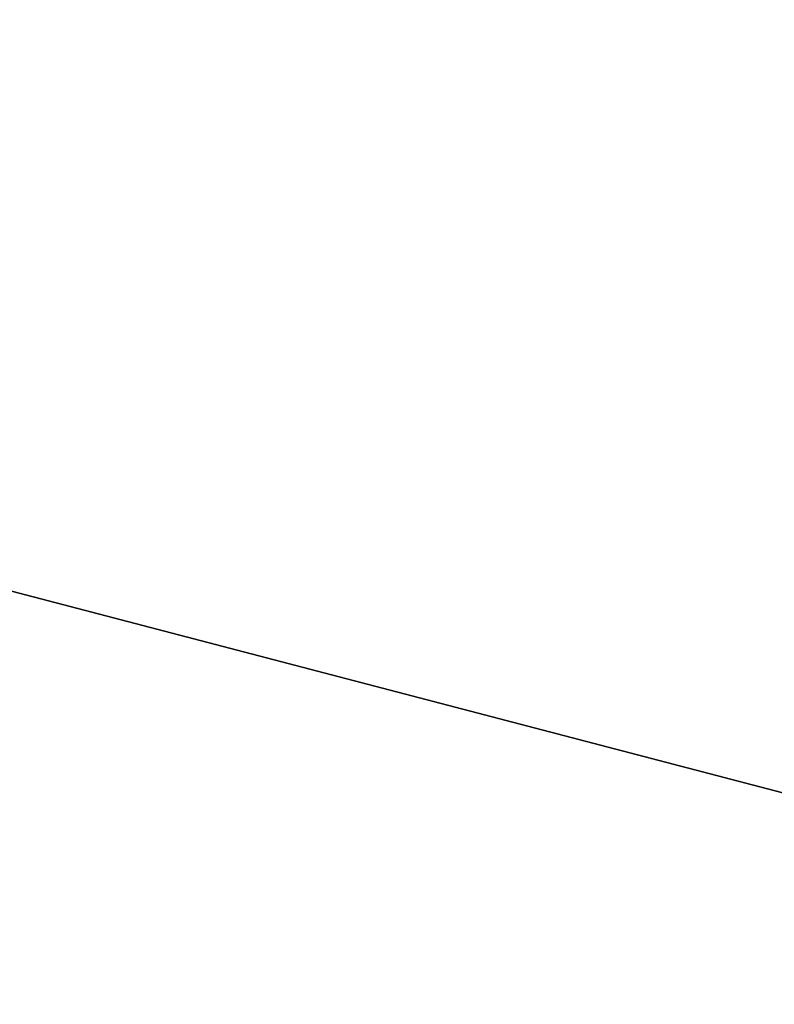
# Model space of a CAD drawing. Header units: millimetres. Extents: x -83 to 676, y -83 to 676.
# Tile 71 of 256: x 58.7266 to 58.8235, y 166.6509 to 166.7774. Entities that reach past the tile are written whole.
import ezdxf

# ---------------------------------------------------------------- set-up
doc = ezdxf.new("R2010")
doc.units = ezdxf.units.MM
doc.header["$MEASUREMENT"] = 0
doc.layers.add('IGES level 0', color=7, linetype='Continuous', true_color=0xff7878)

msp = doc.modelspace()

# ---------------------------------------------------------------- linework, layer by layer
at = {"layer": 'IGES level 0', "color": 171, "true_color": 0x6666ff}
for p, q in [((60.1269, 166.33765, 76.7), (57.79636, 166.94683, 76.7)), ((57.83095, 166.93778, 77.2), (60.1269, 166.33765, 77.2)), ((57.83095, 166.93778, 76.2), (60.1269, 166.33765, 76.2)), ((60.1269, 166.33765, 77.2), (57.83095, 166.93778, 77.2)), ((57.83095, 166.93778, 76.2), (60.1269, 166.33765, 76.2))]:
    msp.add_line(p, q, dxfattribs=at)

doc.saveas('drawing.dxf')
